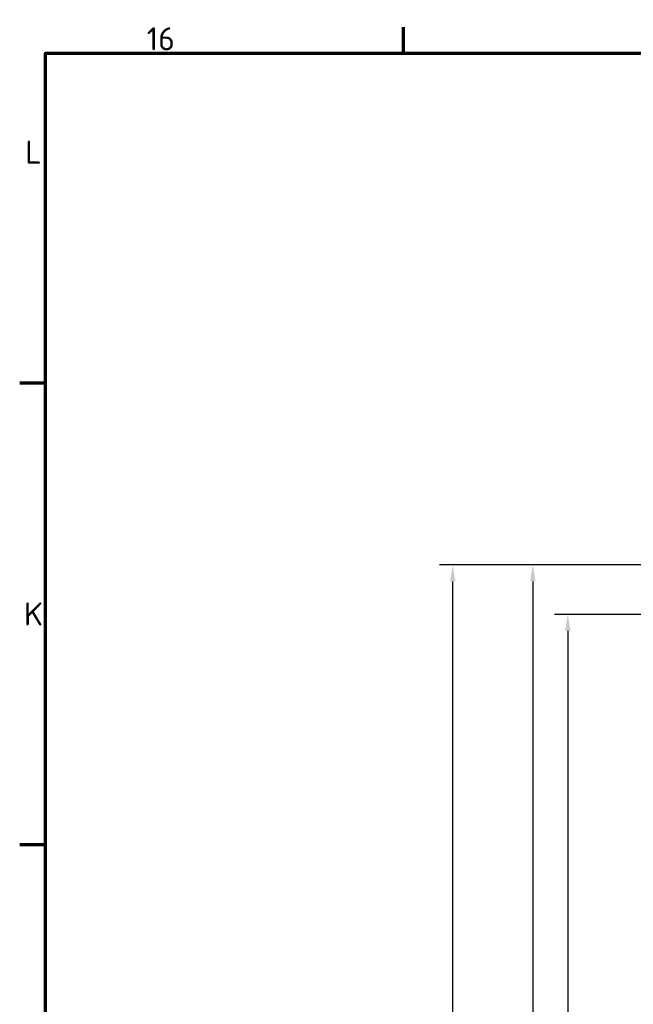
# Model space of a CAD drawing. Header units: millimetres. Extents: x 0 to 4686, y -120 to 1682.
# Tile 88 of 213: x 32 to 218, y 1353 to 1652. Entities that reach past the tile are written whole.
import ezdxf

# ---------------------------------------------------------------- set-up
doc = ezdxf.new("R2010")
doc.units = ezdxf.units.MM
doc.header["$LTSCALE"] = 2
doc.layers.get('0').update_dxf_attribs({"lineweight": 25})
doc.layers.add('Bemaßung (ISO)', color=7, linetype='Continuous', lineweight=25)
doc.layers.add('Rahmen (ISO)', color=7, linetype='Continuous', lineweight=70)
doc.styles.add('Notiztext (DIN)', font='isocpeur.ttf')
doc.dimstyles.new('Standard (DIN)', dxfattribs={"dimscale": 2, "dimtxt": 3.5, "dimasz": 2.5, "dimexe": 2, "dimexo": 0.5, "dimgap": 0.5, "dimtad": 1, "dimrnd": 1e-08, "dimtxsty": 'Notiztext (DIN)', "dimcen": 0.09, "dimdle": 10, "dimclrd": 256, "dimclre": 256, "dimclrt": 256, "dimadec": 0, "dimazin": 0, "dimtfac": 1, "dimtmove": 0, "dimatfit": 3, "dimfxl": 1, "dimtolj": 1, "dimtzin": 0, "dimlwd": -1, "dimlwe": -1, "dimarcsym": 0})

# ---------------------------------------------------------------- blocks, each defined once
blk = doc.blocks.new('Ränder Vorgaberahmen')
at = {"layer": 'Rahmen (ISO)'}
for p, q in [((74.31, 821), (74.31, 824.9)), ((20, 770.92), (16.1, 770.92)), ((20, 700.83), (16.1, 700.83))]:
    blk.add_line(p, q, dxfattribs=at)
at = {"layer": 'Rahmen (ISO)', "flags": 128}
blk.add_lwpolyline([(20, 20), (20, 821), (1169, 821), (1169, 20), (20, 20)], dxfattribs=at)
at = {"layer": 'Rahmen (ISO)', "char_height": 3.5, "attachment_point": 7, "style": 'Notiztext (DIN)'}
for s, insert in [('16', (35.36, 821.4)), ('L', (16.93, 804.21)), ('K', (16.75, 734.13))]:
    blk.add_mtext(s, dxfattribs=dict(at, insert=insert))
blk = doc.blocks.new('*D23')
at = {"layer": 'Bemaßung (ISO)', "transparency": 16777216}
for p, q in [((224.67, 1471.65), (194.51, 1471.65)), ((198.51, 1466.65), (198.51, 1006.65)), ((228.27, 1001.65), (194.51, 1001.65))]:
    blk.add_line(p, q, dxfattribs=at)
for points in [[(197.67, 1466.65), (199.34, 1466.65), (198.51, 1471.65)], [(197.67, 1006.65), (199.34, 1006.65), (198.51, 1001.65)]]:
    blk.add_solid(points, dxfattribs=at)
at = {"layer": 'Defpoints', "color": 0, "transparency": 16777216}
for p in [(225.67, 1471.65), (198.51, 1001.65), (229.27, 1001.65)]:
    blk.add_point(p, dxfattribs=at)
at = {"layer": 'Bemaßung (ISO)', "transparency": 16777216, "insert": (190.51, 1229.65), "char_height": 7, "attachment_point": 1, "rotation": 90, "style": 'Notiztext (DIN)'}
blk.add_mtext('\\A1;470', dxfattribs=at)
blk = doc.blocks.new('*D24')
at = {"layer": 'Bemaßung (ISO)', "transparency": 16777216}
for p, q in [((224.19, 1486.65), (183.91, 1486.65)), ((187.91, 1481.65), (187.91, 991.65)), ((224.19, 986.65), (183.91, 986.65))]:
    blk.add_line(p, q, dxfattribs=at)
for points in [[(187.08, 1481.65), (188.74, 1481.65), (187.91, 1486.65)], [(187.08, 991.65), (188.74, 991.65), (187.91, 986.65)]]:
    blk.add_solid(points, dxfattribs=at)
at = {"layer": 'Defpoints', "color": 0, "transparency": 16777216}
for p in [(225.19, 1486.65), (187.91, 986.65), (225.19, 986.65)]:
    blk.add_point(p, dxfattribs=at)
at = {"layer": 'Bemaßung (ISO)', "transparency": 16777216, "insert": (179.91, 1230), "char_height": 7, "attachment_point": 1, "rotation": 90, "style": 'Notiztext (DIN)'}
blk.add_mtext('\\A1;500', dxfattribs=at)
blk = doc.blocks.new('*D25')
at = {"layer": 'Bemaßung (ISO)', "transparency": 16777216}
for p, q in [((224.19, 1486.65), (159.6, 1486.65)), ((163.6, 987.65), (163.6, 1481.65)), ((239.17, 982.65), (159.6, 982.65))]:
    blk.add_line(p, q, dxfattribs=at)
for points in [[(162.77, 1481.65), (164.43, 1481.65), (163.6, 1486.65)], [(162.77, 987.65), (164.43, 987.65), (163.6, 982.65)]]:
    blk.add_solid(points, dxfattribs=at)
at = {"layer": 'Defpoints', "color": 0, "transparency": 16777216}
for p in [(163.6, 1486.65), (225.19, 1486.65), (240.17, 982.65)]:
    blk.add_point(p, dxfattribs=at)
at = {"layer": 'Bemaßung (ISO)', "transparency": 16777216, "insert": (155.6, 1227.65), "char_height": 7, "attachment_point": 1, "rotation": 90, "style": 'Notiztext (DIN)'}
blk.add_mtext('\\A1;504', dxfattribs=at)

msp = doc.modelspace()

# ---------------------------------------------------------------- block references
at = {"xscale": 2, "yscale": 2, "zscale": 2}
msp.add_blockref('Ränder Vorgaberahmen', (0, 0), dxfattribs=at)

# ---------------------------------------------------------------- dimensions: what is measured, and where the dimension line sits
at = {"layer": 'Bemaßung (ISO)'}
for base, p1, p2, angle, picture, middle in [((163.5989, 1486.6471), (240.1713, 982.6471), (225.189, 1486.6471), 90, '*D25', (163.5989, 1234.6471)), ((187.9106, 986.6471), (225.189, 1486.6471), (225.189, 986.6471), 270, '*D24', (187.9106, 1236.6471)), ((198.5065, 1001.6471), (225.6713, 1471.6471), (229.2713, 1001.6471), 90, '*D23', (198.5065, 1236.6471))]:
    dim = msp.add_linear_dim(base=base, p1=p1, p2=p2, angle=angle, dimstyle='Standard (DIN)', override={"dimgap": 0.5, "dimdec": 2, "dimtol": 0, "dimlim": 0, "dimtp": 0, "dimtm": 0, "dimtdec": 2, "dimtofl": 0, "dimatfit": 1}, dxfattribs=at)
    dim.commit()
    dim.dimension.update_dxf_attribs({"geometry": picture, "text_midpoint": middle, "dimtype": 160})

doc.saveas('drawing.dxf')
